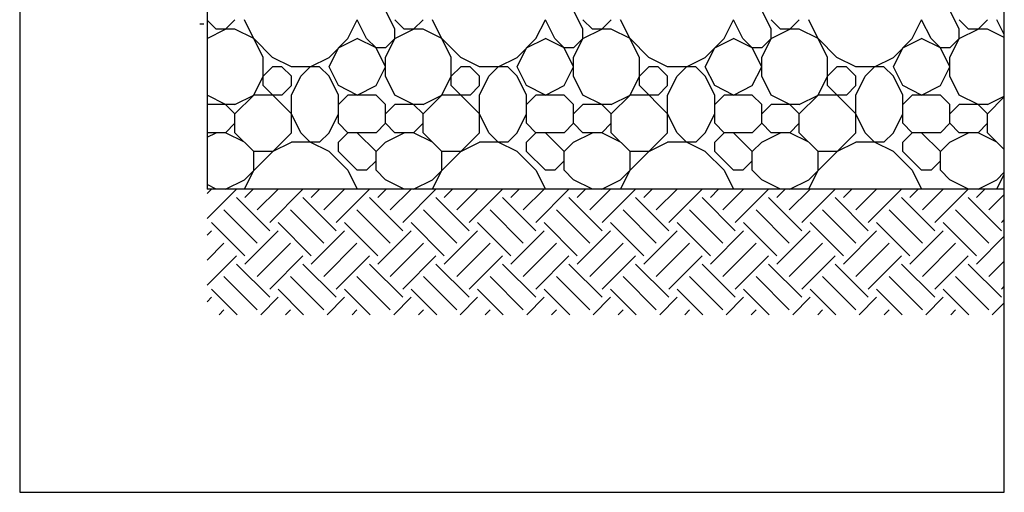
# Model space of a CAD drawing. Extents: x 499156 to 998412, y 3804642 to 7609653.
# Tile 68 of 74: x 500978 to 501057, y 3804684 to 3804722. Entities that reach past the tile are written whole.
import ezdxf

# ---------------------------------------------------------------- set-up
doc = ezdxf.new("R2010")
doc.units = 0
doc.layers.add('14-ab-paving-l', color=135, linetype='CONTINUOUS')
doc.layers.add('ab-hatch', color=8, linetype='CONTINUOUS')
doc.layers.add('18-ab-hide', color=191, linetype='CONTINUOUS', plot=False)

msp = doc.modelspace()

# ---------------------------------------------------------------- linework, layer by layer
at = {"layer": '14-ab-paving-l', "ltscale": 0.1}
for p in [(500993.367, 3804728.431, 0.689), (501056.928, 3804708.431, 0.689)]:
    msp.add_line(p, (500993.367, 3804708.431, 0.689), dxfattribs=at)
at = {"layer": '18-ab-hide', "linetype": 'Continuous'}
msp.add_lwpolyline([(500978.423, 3804684.28), (501056.928, 3804684.28), (501056.928, 3804782.029), (500978.423, 3804782.029)], close=True, dxfattribs=at)
at = {"layer": 'ab-hatch', "linetype": 'Continuous', "ltscale": 0.1}
for p, q in [((501008.335, 3804721.181, 0.689), (501007.585, 3804722.681, 0.689)), ((501023.335, 3804721.181, 0.689), (501022.585, 3804722.681, 0.689)), ((501038.335, 3804721.181, 0.689), (501037.585, 3804722.681, 0.689)), ((501053.335, 3804721.181, 0.689), (501052.585, 3804722.681, 0.689)), ((500994.085, 3804721.181, 0.689), (500993.367, 3804721.899, 0.689)), ((500994.835, 3804721.181, 0.689), (500995.585, 3804721.931, 0.689)), ((500997.835, 3804718.931, 0.689), (500996.335, 3804721.931, 0.689)), ((501004.585, 3804720.431, 0.689), (501005.335, 3804721.931, 0.689)), ((501006.085, 3804720.431, 0.689), (501005.335, 3804721.931, 0.689)), ((501009.085, 3804721.181, 0.689), (501008.335, 3804721.931, 0.689)), ((501009.835, 3804721.181, 0.689), (501010.585, 3804721.931, 0.689)), ((501012.835, 3804718.931, 0.689), (501011.335, 3804721.931, 0.689)), ((501019.585, 3804720.431, 0.689), (501020.335, 3804721.931, 0.689)), ((501021.085, 3804720.431, 0.689), (501020.335, 3804721.931, 0.689)), ((501024.085, 3804721.181, 0.689), (501023.335, 3804721.931, 0.689)), ((501024.835, 3804721.181, 0.689), (501025.585, 3804721.931, 0.689)), ((501027.835, 3804718.931, 0.689), (501026.335, 3804721.931, 0.689)), ((501034.585, 3804720.431, 0.689), (501035.335, 3804721.931, 0.689)), ((501036.085, 3804720.431, 0.689), (501035.335, 3804721.931, 0.689)), ((501039.085, 3804721.181, 0.689), (501038.335, 3804721.931, 0.689)), ((501039.835, 3804721.181, 0.689), (501040.585, 3804721.931, 0.689)), ((501042.835, 3804718.931, 0.689), (501041.335, 3804721.931, 0.689)), ((501049.585, 3804720.431, 0.689), (501050.335, 3804721.931, 0.689)), ((501051.085, 3804720.431, 0.689), (501050.335, 3804721.931, 0.689)), ((501054.085, 3804721.181, 0.689), (501053.335, 3804721.931, 0.689)), ((501054.835, 3804721.181, 0.689), (501055.585, 3804721.931, 0.689)), ((501056.928, 3804720.745, 0.689), (501056.335, 3804721.931, 0.689)), ((500993.112, 3804721.566, 0.689), (500992.787, 3804721.566, 0.689)), ((500993.367, 3804720.446, 0.689), (500994.835, 3804721.181, 0.689)), ((500995.585, 3804721.181, 0.689), (500994.085, 3804721.181, 0.689)), ((500997.085, 3804720.431, 0.689), (500995.585, 3804721.181, 0.689)), ((501008.335, 3804720.431, 0.689), (501008.335, 3804721.181, 0.689)), ((501008.335, 3804720.431, 0.689), (501009.835, 3804721.181, 0.689)), ((501010.585, 3804721.181, 0.689), (501009.085, 3804721.181, 0.689)), ((501012.085, 3804720.431, 0.689), (501010.585, 3804721.181, 0.689)), ((501023.335, 3804720.431, 0.689), (501023.335, 3804721.181, 0.689)), ((501023.335, 3804720.431, 0.689), (501024.835, 3804721.181, 0.689)), ((501025.585, 3804721.181, 0.689), (501024.085, 3804721.181, 0.689)), ((501027.085, 3804720.431, 0.689), (501025.585, 3804721.181, 0.689)), ((501038.335, 3804720.431, 0.689), (501038.335, 3804721.181, 0.689)), ((501038.335, 3804720.431, 0.689), (501039.835, 3804721.181, 0.689)), ((501040.585, 3804721.181, 0.689), (501039.085, 3804721.181, 0.689)), ((501042.085, 3804720.431, 0.689), (501040.585, 3804721.181, 0.689)), ((501053.335, 3804720.431, 0.689), (501053.335, 3804721.181, 0.689)), ((501053.335, 3804720.431, 0.689), (501054.835, 3804721.181, 0.689)), ((501055.585, 3804721.181, 0.689), (501054.085, 3804721.181, 0.689)), ((501056.928, 3804720.509, 0.689), (501055.585, 3804721.181, 0.689)), ((500998.585, 3804718.931, 0.689), (500997.085, 3804720.431, 0.689)), ((501003.085, 3804718.931, 0.689), (501004.585, 3804720.431, 0.689)), ((501003.835, 3804719.681, 0.689), (501005.335, 3804720.431, 0.689)), ((501003.835, 3804719.681, 0.689), (501005.335, 3804720.431, 0.689)), ((501006.835, 3804719.681, 0.689), (501005.335, 3804720.431, 0.689)), ((501006.835, 3804719.681, 0.689), (501006.085, 3804720.431, 0.689)), ((501007.585, 3804719.681, 0.689), (501008.335, 3804720.431, 0.689)), ((501007.585, 3804718.931, 0.689), (501008.335, 3804720.431, 0.689)), ((501013.585, 3804718.931, 0.689), (501012.085, 3804720.431, 0.689)), ((501018.085, 3804718.931, 0.689), (501019.585, 3804720.431, 0.689)), ((501018.835, 3804719.681, 0.689), (501020.335, 3804720.431, 0.689)), ((501018.835, 3804719.681, 0.689), (501020.335, 3804720.431, 0.689)), ((501021.835, 3804719.681, 0.689), (501020.335, 3804720.431, 0.689)), ((501021.835, 3804719.681, 0.689), (501021.085, 3804720.431, 0.689)), ((501022.585, 3804719.681, 0.689), (501023.335, 3804720.431, 0.689)), ((501022.585, 3804718.931, 0.689), (501023.335, 3804720.431, 0.689)), ((501028.585, 3804718.931, 0.689), (501027.085, 3804720.431, 0.689)), ((501033.085, 3804718.931, 0.689), (501034.585, 3804720.431, 0.689)), ((501033.835, 3804719.681, 0.689), (501035.335, 3804720.431, 0.689)), ((501033.835, 3804719.681, 0.689), (501035.335, 3804720.431, 0.689)), ((501036.835, 3804719.681, 0.689), (501035.335, 3804720.431, 0.689)), ((501036.835, 3804719.681, 0.689), (501036.085, 3804720.431, 0.689)), ((501037.585, 3804719.681, 0.689), (501038.335, 3804720.431, 0.689)), ((501037.585, 3804718.931, 0.689), (501038.335, 3804720.431, 0.689)), ((501043.585, 3804718.931, 0.689), (501042.085, 3804720.431, 0.689)), ((501048.085, 3804718.931, 0.689), (501049.585, 3804720.431, 0.689)), ((501048.835, 3804719.681, 0.689), (501050.335, 3804720.431, 0.689)), ((501048.835, 3804719.681, 0.689), (501050.335, 3804720.431, 0.689)), ((501051.835, 3804719.681, 0.689), (501050.335, 3804720.431, 0.689)), ((501051.835, 3804719.681, 0.689), (501051.085, 3804720.431, 0.689)), ((501052.585, 3804719.681, 0.689), (501053.335, 3804720.431, 0.689)), ((501052.585, 3804718.931, 0.689), (501053.335, 3804720.431, 0.689)), ((501003.085, 3804718.181, 0.689), (501003.835, 3804719.681, 0.689)), ((501007.585, 3804719.681, 0.689), (501006.835, 3804719.681, 0.689)), ((501007.585, 3804718.181, 0.689), (501006.835, 3804719.681, 0.689)), ((501018.085, 3804718.181, 0.689), (501018.835, 3804719.681, 0.689)), ((501022.585, 3804719.681, 0.689), (501021.835, 3804719.681, 0.689)), ((501022.585, 3804718.181, 0.689), (501021.835, 3804719.681, 0.689)), ((501033.085, 3804718.181, 0.689), (501033.835, 3804719.681, 0.689)), ((501037.585, 3804719.681, 0.689), (501036.835, 3804719.681, 0.689)), ((501037.585, 3804718.181, 0.689), (501036.835, 3804719.681, 0.689)), ((501048.085, 3804718.181, 0.689), (501048.835, 3804719.681, 0.689)), ((501052.585, 3804719.681, 0.689), (501051.835, 3804719.681, 0.689)), ((501052.585, 3804718.181, 0.689), (501051.835, 3804719.681, 0.689)), ((500997.835, 3804716.681, 0.689), (500997.835, 3804718.931, 0.689)), ((501000.085, 3804718.181, 0.689), (500998.585, 3804718.931, 0.689)), ((501001.585, 3804718.181, 0.689), (501003.085, 3804718.931, 0.689)), ((501007.585, 3804717.431, 0.689), (501007.585, 3804718.931, 0.689)), ((501012.835, 3804716.681, 0.689), (501012.835, 3804718.931, 0.689)), ((501015.085, 3804718.181, 0.689), (501013.585, 3804718.931, 0.689)), ((501016.585, 3804718.181, 0.689), (501018.085, 3804718.931, 0.689)), ((501022.585, 3804717.431, 0.689), (501022.585, 3804718.931, 0.689)), ((501027.835, 3804716.681, 0.689), (501027.835, 3804718.931, 0.689)), ((501030.085, 3804718.181, 0.689), (501028.585, 3804718.931, 0.689)), ((501031.585, 3804718.181, 0.689), (501033.085, 3804718.931, 0.689)), ((501037.585, 3804717.431, 0.689), (501037.585, 3804718.931, 0.689)), ((501042.835, 3804716.681, 0.689), (501042.835, 3804718.931, 0.689)), ((501045.085, 3804718.181, 0.689), (501043.585, 3804718.931, 0.689)), ((501046.585, 3804718.181, 0.689), (501048.085, 3804718.931, 0.689)), ((501052.585, 3804717.431, 0.689), (501052.585, 3804718.931, 0.689)), ((500997.835, 3804717.431, 0.689), (500998.585, 3804718.181, 0.689)), ((500999.335, 3804718.181, 0.689), (500998.585, 3804718.181, 0.689)), ((501000.085, 3804717.431, 0.689), (500999.335, 3804718.181, 0.689)), ((501002.335, 3804718.181, 0.689), (501000.085, 3804718.181, 0.689)), ((501000.835, 3804717.431, 0.689), (501001.585, 3804718.181, 0.689)), ((501003.085, 3804717.431, 0.689), (501002.335, 3804718.181, 0.689)), ((501003.835, 3804716.681, 0.689), (501003.085, 3804718.181, 0.689)), ((501006.835, 3804716.681, 0.689), (501007.585, 3804718.181, 0.689)), ((501012.835, 3804717.431, 0.689), (501013.585, 3804718.181, 0.689)), ((501014.335, 3804718.181, 0.689), (501013.585, 3804718.181, 0.689)), ((501015.085, 3804717.431, 0.689), (501014.335, 3804718.181, 0.689)), ((501017.335, 3804718.181, 0.689), (501015.085, 3804718.181, 0.689)), ((501015.835, 3804717.431, 0.689), (501016.585, 3804718.181, 0.689)), ((501018.085, 3804717.431, 0.689), (501017.335, 3804718.181, 0.689)), ((501018.835, 3804716.681, 0.689), (501018.085, 3804718.181, 0.689)), ((501021.835, 3804716.681, 0.689), (501022.585, 3804718.181, 0.689)), ((501027.835, 3804717.431, 0.689), (501028.585, 3804718.181, 0.689)), ((501029.335, 3804718.181, 0.689), (501028.585, 3804718.181, 0.689)), ((501030.085, 3804717.431, 0.689), (501029.335, 3804718.181, 0.689)), ((501032.335, 3804718.181, 0.689), (501030.085, 3804718.181, 0.689)), ((501030.835, 3804717.431, 0.689), (501031.585, 3804718.181, 0.689)), ((501033.085, 3804717.431, 0.689), (501032.335, 3804718.181, 0.689)), ((501033.835, 3804716.681, 0.689), (501033.085, 3804718.181, 0.689)), ((501036.835, 3804716.681, 0.689), (501037.585, 3804718.181, 0.689)), ((501042.835, 3804717.431, 0.689), (501043.585, 3804718.181, 0.689)), ((501044.335, 3804718.181, 0.689), (501043.585, 3804718.181, 0.689)), ((501045.085, 3804717.431, 0.689), (501044.335, 3804718.181, 0.689)), ((501047.335, 3804718.181, 0.689), (501045.085, 3804718.181, 0.689)), ((501045.835, 3804717.431, 0.689), (501046.585, 3804718.181, 0.689)), ((501048.085, 3804717.431, 0.689), (501047.335, 3804718.181, 0.689)), ((501048.835, 3804716.681, 0.689), (501048.085, 3804718.181, 0.689)), ((501051.835, 3804716.681, 0.689), (501052.585, 3804718.181, 0.689)), ((500997.085, 3804715.931, 0.689), (500997.835, 3804717.431, 0.689)), ((501000.085, 3804716.681, 0.689), (501000.085, 3804717.431, 0.689)), ((501000.085, 3804715.931, 0.689), (501000.835, 3804717.431, 0.689)), ((501003.835, 3804715.931, 0.689), (501003.085, 3804717.431, 0.689)), ((501008.335, 3804715.931, 0.689), (501007.585, 3804717.431, 0.689)), ((501012.085, 3804715.931, 0.689), (501012.835, 3804717.431, 0.689)), ((501015.085, 3804716.681, 0.689), (501015.085, 3804717.431, 0.689)), ((501015.085, 3804715.931, 0.689), (501015.835, 3804717.431, 0.689)), ((501018.835, 3804715.931, 0.689), (501018.085, 3804717.431, 0.689)), ((501023.335, 3804715.931, 0.689), (501022.585, 3804717.431, 0.689)), ((501027.085, 3804715.931, 0.689), (501027.835, 3804717.431, 0.689)), ((501030.085, 3804716.681, 0.689), (501030.085, 3804717.431, 0.689)), ((501030.085, 3804715.931, 0.689), (501030.835, 3804717.431, 0.689)), ((501033.835, 3804715.931, 0.689), (501033.085, 3804717.431, 0.689)), ((501038.335, 3804715.931, 0.689), (501037.585, 3804717.431, 0.689)), ((501042.085, 3804715.931, 0.689), (501042.835, 3804717.431, 0.689)), ((501045.085, 3804716.681, 0.689), (501045.085, 3804717.431, 0.689)), ((501045.085, 3804715.931, 0.689), (501045.835, 3804717.431, 0.689)), ((501048.835, 3804715.931, 0.689), (501048.085, 3804717.431, 0.689)), ((501053.335, 3804715.931, 0.689), (501052.585, 3804717.431, 0.689)), ((501000.085, 3804714.431, 0.689), (500997.835, 3804716.681, 0.689)), ((500999.335, 3804715.931, 0.689), (501000.085, 3804716.681, 0.689)), ((501005.335, 3804715.931, 0.689), (501003.835, 3804716.681, 0.689)), ((501005.335, 3804715.931, 0.689), (501006.835, 3804716.681, 0.689)), ((501015.085, 3804714.431, 0.689), (501012.835, 3804716.681, 0.689)), ((501014.335, 3804715.931, 0.689), (501015.085, 3804716.681, 0.689)), ((501020.335, 3804715.931, 0.689), (501018.835, 3804716.681, 0.689)), ((501020.335, 3804715.931, 0.689), (501021.835, 3804716.681, 0.689)), ((501030.085, 3804714.431, 0.689), (501027.835, 3804716.681, 0.689)), ((501029.335, 3804715.931, 0.689), (501030.085, 3804716.681, 0.689)), ((501035.335, 3804715.931, 0.689), (501033.835, 3804716.681, 0.689)), ((501035.335, 3804715.931, 0.689), (501036.835, 3804716.681, 0.689)), ((501045.085, 3804714.431, 0.689), (501042.835, 3804716.681, 0.689)), ((501044.335, 3804715.931, 0.689), (501045.085, 3804716.681, 0.689)), ((501050.335, 3804715.931, 0.689), (501048.835, 3804716.681, 0.689)), ((501050.335, 3804715.931, 0.689), (501051.835, 3804716.681, 0.689)), ((500994.835, 3804715.181, 0.689), (500993.367, 3804715.915, 0.689)), ((500995.585, 3804714.431, 0.689), (500997.085, 3804715.931, 0.689)), ((500995.585, 3804715.181, 0.689), (500997.085, 3804715.931, 0.689)), ((500999.335, 3804715.931, 0.689), (500997.085, 3804715.931, 0.689)), ((501000.085, 3804712.931, 0.689), (501000.085, 3804715.931, 0.689)), ((501003.835, 3804713.681, 0.689), (501003.835, 3804715.931, 0.689)), ((501003.835, 3804715.181, 0.689), (501004.585, 3804715.931, 0.689)), ((501006.835, 3804715.931, 0.689), (501004.585, 3804715.931, 0.689)), ((501007.585, 3804715.181, 0.689), (501006.835, 3804715.931, 0.689)), ((501009.835, 3804715.181, 0.689), (501008.335, 3804715.931, 0.689)), ((501010.585, 3804714.431, 0.689), (501012.085, 3804715.931, 0.689)), ((501010.585, 3804715.181, 0.689), (501012.085, 3804715.931, 0.689)), ((501014.335, 3804715.931, 0.689), (501012.085, 3804715.931, 0.689)), ((501015.085, 3804712.931, 0.689), (501015.085, 3804715.931, 0.689)), ((501018.835, 3804713.681, 0.689), (501018.835, 3804715.931, 0.689)), ((501018.835, 3804715.181, 0.689), (501019.585, 3804715.931, 0.689)), ((501021.835, 3804715.931, 0.689), (501019.585, 3804715.931, 0.689)), ((501022.585, 3804715.181, 0.689), (501021.835, 3804715.931, 0.689)), ((501024.835, 3804715.181, 0.689), (501023.335, 3804715.931, 0.689)), ((501025.585, 3804714.431, 0.689), (501027.085, 3804715.931, 0.689)), ((501025.585, 3804715.181, 0.689), (501027.085, 3804715.931, 0.689)), ((501029.335, 3804715.931, 0.689), (501027.085, 3804715.931, 0.689)), ((501030.085, 3804712.931, 0.689), (501030.085, 3804715.931, 0.689)), ((501033.835, 3804713.681, 0.689), (501033.835, 3804715.931, 0.689)), ((501033.835, 3804715.181, 0.689), (501034.585, 3804715.931, 0.689)), ((501036.835, 3804715.931, 0.689), (501034.585, 3804715.931, 0.689)), ((501037.585, 3804715.181, 0.689), (501036.835, 3804715.931, 0.689)), ((501039.835, 3804715.181, 0.689), (501038.335, 3804715.931, 0.689)), ((501040.585, 3804714.431, 0.689), (501042.085, 3804715.931, 0.689)), ((501040.585, 3804715.181, 0.689), (501042.085, 3804715.931, 0.689)), ((501044.335, 3804715.931, 0.689), (501042.085, 3804715.931, 0.689)), ((501045.085, 3804712.931, 0.689), (501045.085, 3804715.931, 0.689)), ((501048.835, 3804713.681, 0.689), (501048.835, 3804715.931, 0.689)), ((501048.835, 3804715.181, 0.689), (501049.585, 3804715.931, 0.689)), ((501051.835, 3804715.931, 0.689), (501049.585, 3804715.931, 0.689)), ((501052.585, 3804715.181, 0.689), (501051.835, 3804715.931, 0.689)), ((501054.835, 3804715.181, 0.689), (501053.335, 3804715.931, 0.689)), ((501055.585, 3804715.181, 0.689), (501056.928, 3804715.852, 0.689)), ((501055.585, 3804714.431, 0.689), (501056.928, 3804715.774, 0.689)), ((500995.585, 3804715.181, 0.689), (500993.367, 3804715.181, 0.689)), ((500995.585, 3804714.431, 0.689), (500994.835, 3804715.181, 0.689)), ((501007.585, 3804713.681, 0.689), (501007.585, 3804715.181, 0.689)), ((501007.585, 3804714.431, 0.689), (501008.335, 3804715.181, 0.689)), ((501010.585, 3804715.181, 0.689), (501008.335, 3804715.181, 0.689)), ((501010.585, 3804714.431, 0.689), (501009.835, 3804715.181, 0.689)), ((501022.585, 3804713.681, 0.689), (501022.585, 3804715.181, 0.689)), ((501022.585, 3804714.431, 0.689), (501023.335, 3804715.181, 0.689)), ((501025.585, 3804715.181, 0.689), (501023.335, 3804715.181, 0.689)), ((501025.585, 3804714.431, 0.689), (501024.835, 3804715.181, 0.689)), ((501037.585, 3804713.681, 0.689), (501037.585, 3804715.181, 0.689)), ((501037.585, 3804714.431, 0.689), (501038.335, 3804715.181, 0.689)), ((501040.585, 3804715.181, 0.689), (501038.335, 3804715.181, 0.689)), ((501040.585, 3804714.431, 0.689), (501039.835, 3804715.181, 0.689)), ((501052.585, 3804713.681, 0.689), (501052.585, 3804715.181, 0.689)), ((501052.585, 3804714.431, 0.689), (501053.335, 3804715.181, 0.689)), ((501055.585, 3804715.181, 0.689), (501053.335, 3804715.181, 0.689)), ((501055.585, 3804714.431, 0.689), (501054.835, 3804715.181, 0.689)), ((500995.585, 3804712.931, 0.689), (500995.585, 3804714.431, 0.689)), ((501000.835, 3804712.931, 0.689), (501000.085, 3804714.431, 0.689)), ((501003.085, 3804712.931, 0.689), (501003.835, 3804714.431, 0.689)), ((501010.585, 3804712.931, 0.689), (501010.585, 3804714.431, 0.689)), ((501015.835, 3804712.931, 0.689), (501015.085, 3804714.431, 0.689)), ((501018.085, 3804712.931, 0.689), (501018.835, 3804714.431, 0.689)), ((501025.585, 3804712.931, 0.689), (501025.585, 3804714.431, 0.689)), ((501030.835, 3804712.931, 0.689), (501030.085, 3804714.431, 0.689)), ((501033.085, 3804712.931, 0.689), (501033.835, 3804714.431, 0.689)), ((501040.585, 3804712.931, 0.689), (501040.585, 3804714.431, 0.689)), ((501045.835, 3804712.931, 0.689), (501045.085, 3804714.431, 0.689)), ((501048.085, 3804712.931, 0.689), (501048.835, 3804714.431, 0.689)), ((501055.585, 3804712.931, 0.689), (501055.585, 3804714.431, 0.689)), ((500994.835, 3804712.931, 0.689), (500995.585, 3804713.681, 0.689)), ((501004.585, 3804712.931, 0.689), (501003.835, 3804713.681, 0.689)), ((501006.835, 3804712.931, 0.689), (501007.585, 3804713.681, 0.689)), ((501008.335, 3804712.931, 0.689), (501007.585, 3804713.681, 0.689)), ((501009.835, 3804712.931, 0.689), (501010.585, 3804713.681, 0.689)), ((501019.585, 3804712.931, 0.689), (501018.835, 3804713.681, 0.689)), ((501021.835, 3804712.931, 0.689), (501022.585, 3804713.681, 0.689)), ((501023.335, 3804712.931, 0.689), (501022.585, 3804713.681, 0.689)), ((501024.835, 3804712.931, 0.689), (501025.585, 3804713.681, 0.689)), ((501034.585, 3804712.931, 0.689), (501033.835, 3804713.681, 0.689)), ((501036.835, 3804712.931, 0.689), (501037.585, 3804713.681, 0.689)), ((501038.335, 3804712.931, 0.689), (501037.585, 3804713.681, 0.689)), ((501039.835, 3804712.931, 0.689), (501040.585, 3804713.681, 0.689)), ((501049.585, 3804712.931, 0.689), (501048.835, 3804713.681, 0.689)), ((501051.835, 3804712.931, 0.689), (501052.585, 3804713.681, 0.689)), ((501053.335, 3804712.931, 0.689), (501052.585, 3804713.681, 0.689)), ((501054.835, 3804712.931, 0.689), (501055.585, 3804713.681, 0.689)), ((500994.835, 3804712.931, 0.689), (500993.367, 3804712.931, 0.689)), ((500993.367, 3804712.571, 0.689), (500994.085, 3804712.931, 0.689)), ((500996.335, 3804712.181, 0.689), (500994.835, 3804712.931, 0.689)), ((500997.085, 3804711.431, 0.689), (500995.585, 3804712.931, 0.689)), ((500996.335, 3804709.181, 0.689), (501000.085, 3804712.931, 0.689)), ((501001.585, 3804712.181, 0.689), (501000.835, 3804712.931, 0.689)), ((501002.335, 3804712.181, 0.689), (501003.085, 3804712.931, 0.689)), ((501003.835, 3804712.181, 0.689), (501004.585, 3804712.931, 0.689)), ((501006.835, 3804712.931, 0.689), (501004.585, 3804712.931, 0.689)), ((501006.835, 3804711.431, 0.689), (501005.335, 3804712.931, 0.689)), ((501007.585, 3804712.181, 0.689), (501009.085, 3804712.931, 0.689)), ((501009.835, 3804712.931, 0.689), (501008.335, 3804712.931, 0.689)), ((501011.335, 3804712.181, 0.689), (501009.835, 3804712.931, 0.689)), ((501012.085, 3804711.431, 0.689), (501010.585, 3804712.931, 0.689)), ((501011.335, 3804709.181, 0.689), (501015.085, 3804712.931, 0.689)), ((501016.585, 3804712.181, 0.689), (501015.835, 3804712.931, 0.689)), ((501017.335, 3804712.181, 0.689), (501018.085, 3804712.931, 0.689)), ((501018.835, 3804712.181, 0.689), (501019.585, 3804712.931, 0.689)), ((501021.835, 3804712.931, 0.689), (501019.585, 3804712.931, 0.689)), ((501021.835, 3804711.431, 0.689), (501020.335, 3804712.931, 0.689)), ((501022.585, 3804712.181, 0.689), (501024.085, 3804712.931, 0.689)), ((501024.835, 3804712.931, 0.689), (501023.335, 3804712.931, 0.689)), ((501026.335, 3804712.181, 0.689), (501024.835, 3804712.931, 0.689)), ((501027.085, 3804711.431, 0.689), (501025.585, 3804712.931, 0.689)), ((501026.335, 3804709.181, 0.689), (501030.085, 3804712.931, 0.689)), ((501031.585, 3804712.181, 0.689), (501030.835, 3804712.931, 0.689)), ((501032.335, 3804712.181, 0.689), (501033.085, 3804712.931, 0.689)), ((501033.835, 3804712.181, 0.689), (501034.585, 3804712.931, 0.689)), ((501036.835, 3804712.931, 0.689), (501034.585, 3804712.931, 0.689)), ((501036.835, 3804711.431, 0.689), (501035.335, 3804712.931, 0.689)), ((501037.585, 3804712.181, 0.689), (501039.085, 3804712.931, 0.689)), ((501039.835, 3804712.931, 0.689), (501038.335, 3804712.931, 0.689)), ((501041.335, 3804712.181, 0.689), (501039.835, 3804712.931, 0.689)), ((501042.085, 3804711.431, 0.689), (501040.585, 3804712.931, 0.689)), ((501041.335, 3804709.181, 0.689), (501045.085, 3804712.931, 0.689)), ((501046.585, 3804712.181, 0.689), (501045.835, 3804712.931, 0.689)), ((501047.335, 3804712.181, 0.689), (501048.085, 3804712.931, 0.689)), ((501048.835, 3804712.181, 0.689), (501049.585, 3804712.931, 0.689)), ((501051.835, 3804712.931, 0.689), (501049.585, 3804712.931, 0.689)), ((501051.835, 3804711.431, 0.689), (501050.335, 3804712.931, 0.689)), ((501052.585, 3804712.181, 0.689), (501054.085, 3804712.931, 0.689)), ((501054.835, 3804712.931, 0.689), (501053.335, 3804712.931, 0.689)), ((501056.335, 3804712.181, 0.689), (501054.835, 3804712.931, 0.689)), ((501056.928, 3804711.588, 0.689), (501055.585, 3804712.931, 0.689)), ((500998.585, 3804711.431, 0.689), (501000.085, 3804712.181, 0.689)), ((501002.335, 3804712.181, 0.689), (501000.085, 3804712.181, 0.689)), ((501003.085, 3804711.431, 0.689), (501001.585, 3804712.181, 0.689)), ((501003.835, 3804711.431, 0.689), (501003.835, 3804712.181, 0.689)), ((501006.835, 3804711.431, 0.689), (501007.585, 3804712.181, 0.689)), ((501013.585, 3804711.431, 0.689), (501015.085, 3804712.181, 0.689)), ((501017.335, 3804712.181, 0.689), (501015.085, 3804712.181, 0.689)), ((501018.085, 3804711.431, 0.689), (501016.585, 3804712.181, 0.689)), ((501018.835, 3804711.431, 0.689), (501018.835, 3804712.181, 0.689)), ((501021.835, 3804711.431, 0.689), (501022.585, 3804712.181, 0.689)), ((501028.585, 3804711.431, 0.689), (501030.085, 3804712.181, 0.689)), ((501032.335, 3804712.181, 0.689), (501030.085, 3804712.181, 0.689)), ((501033.085, 3804711.431, 0.689), (501031.585, 3804712.181, 0.689)), ((501033.835, 3804711.431, 0.689), (501033.835, 3804712.181, 0.689)), ((501036.835, 3804711.431, 0.689), (501037.585, 3804712.181, 0.689)), ((501043.585, 3804711.431, 0.689), (501045.085, 3804712.181, 0.689)), ((501047.335, 3804712.181, 0.689), (501045.085, 3804712.181, 0.689)), ((501048.085, 3804711.431, 0.689), (501046.585, 3804712.181, 0.689)), ((501048.835, 3804711.431, 0.689), (501048.835, 3804712.181, 0.689)), ((501051.835, 3804711.431, 0.689), (501052.585, 3804712.181, 0.689)), ((500998.585, 3804711.431, 0.689), (500997.085, 3804711.431, 0.689)), ((500997.085, 3804709.931, 0.689), (500997.085, 3804711.431, 0.689)), ((501004.585, 3804709.931, 0.689), (501003.085, 3804711.431, 0.689)), ((501005.335, 3804709.931, 0.689), (501003.835, 3804711.431, 0.689)), ((501006.835, 3804709.931, 0.689), (501006.835, 3804711.431, 0.689)), ((501013.585, 3804711.431, 0.689), (501012.085, 3804711.431, 0.689)), ((501012.085, 3804709.931, 0.689), (501012.085, 3804711.431, 0.689)), ((501019.585, 3804709.931, 0.689), (501018.085, 3804711.431, 0.689)), ((501020.335, 3804709.931, 0.689), (501018.835, 3804711.431, 0.689)), ((501021.835, 3804709.931, 0.689), (501021.835, 3804711.431, 0.689)), ((501028.585, 3804711.431, 0.689), (501027.085, 3804711.431, 0.689)), ((501027.085, 3804709.931, 0.689), (501027.085, 3804711.431, 0.689)), ((501034.585, 3804709.931, 0.689), (501033.085, 3804711.431, 0.689)), ((501035.335, 3804709.931, 0.689), (501033.835, 3804711.431, 0.689)), ((501036.835, 3804709.931, 0.689), (501036.835, 3804711.431, 0.689)), ((501043.585, 3804711.431, 0.689), (501042.085, 3804711.431, 0.689)), ((501042.085, 3804709.931, 0.689), (501042.085, 3804711.431, 0.689)), ((501049.585, 3804709.931, 0.689), (501048.085, 3804711.431, 0.689)), ((501050.335, 3804709.931, 0.689), (501048.835, 3804711.431, 0.689)), ((501051.835, 3804709.931, 0.689), (501051.835, 3804711.431, 0.689)), ((500996.335, 3804708.431, 0.689), (500997.085, 3804709.931, 0.689)), ((501004.585, 3804709.931, 0.689), (501005.335, 3804708.431, 0.689)), ((501006.085, 3804709.931, 0.689), (501005.335, 3804709.931, 0.689)), ((501006.085, 3804709.931, 0.689), (501006.835, 3804710.681, 0.689)), ((501007.585, 3804709.181, 0.689), (501006.835, 3804709.931, 0.689)), ((501011.335, 3804708.431, 0.689), (501012.085, 3804709.931, 0.689)), ((501019.585, 3804709.931, 0.689), (501020.335, 3804708.431, 0.689)), ((501021.085, 3804709.931, 0.689), (501020.335, 3804709.931, 0.689)), ((501021.085, 3804709.931, 0.689), (501021.835, 3804710.681, 0.689)), ((501022.585, 3804709.181, 0.689), (501021.835, 3804709.931, 0.689)), ((501026.335, 3804708.431, 0.689), (501027.085, 3804709.931, 0.689)), ((501034.585, 3804709.931, 0.689), (501035.335, 3804708.431, 0.689)), ((501036.085, 3804709.931, 0.689), (501035.335, 3804709.931, 0.689)), ((501036.085, 3804709.931, 0.689), (501036.835, 3804710.681, 0.689)), ((501037.585, 3804709.181, 0.689), (501036.835, 3804709.931, 0.689)), ((501041.335, 3804708.431, 0.689), (501042.085, 3804709.931, 0.689)), ((501049.585, 3804709.931, 0.689), (501050.335, 3804708.431, 0.689)), ((501051.085, 3804709.931, 0.689), (501050.335, 3804709.931, 0.689)), ((501051.085, 3804709.931, 0.689), (501051.835, 3804710.681, 0.689)), ((501052.585, 3804709.181, 0.689), (501051.835, 3804709.931, 0.689)), ((500994.835, 3804708.431, 0.689), (500996.335, 3804709.181, 0.689)), ((501009.085, 3804708.431, 0.689), (501007.585, 3804709.181, 0.689)), ((501009.835, 3804708.431, 0.689), (501011.335, 3804709.181, 0.689)), ((501024.085, 3804708.431, 0.689), (501022.585, 3804709.181, 0.689)), ((501024.835, 3804708.431, 0.689), (501026.335, 3804709.181, 0.689)), ((501039.085, 3804708.431, 0.689), (501037.585, 3804709.181, 0.689)), ((501039.835, 3804708.431, 0.689), (501041.335, 3804709.181, 0.689)), ((501054.085, 3804708.431, 0.689), (501052.585, 3804709.181, 0.689)), ((501054.835, 3804708.431, 0.689), (501056.335, 3804709.181, 0.689)), ((501056.335, 3804709.181, 0.689), (501056.928, 3804709.774, 0.689)), ((501056.335, 3804708.431, 0.689), (501056.928, 3804709.617, 0.689)), ((500994.085, 3804708.431, 0.689), (500993.367, 3804708.79, 0.689)), ((500993.367, 3804706.094, 0.689), (500995.704, 3804708.431, 0.689)), ((500993.367, 3804708.082, 0.689), (500993.715, 3804708.431, 0.689)), ((500994.085, 3804708.431, 0.689), (500994.085, 3804708.431, 0.689)), ((500996.367, 3804707.768, 0.689), (500997.03, 3804708.431, 0.689)), ((500997.361, 3804706.773, 0.689), (500999.018, 3804708.431, 0.689)), ((500998.355, 3804705.779, 0.689), (501001.007, 3804708.431, 0.689)), ((501001.67, 3804707.768, 0.689), (501002.333, 3804708.431, 0.689)), ((501002.664, 3804706.773, 0.689), (501004.322, 3804708.431, 0.689)), ((501003.659, 3804705.779, 0.689), (501006.31, 3804708.431, 0.689)), ((501006.085, 3804708.431, 0.689), (501006.085, 3804708.431, 0.689)), ((501006.973, 3804707.768, 0.689), (501007.636, 3804708.431, 0.689)), ((501007.968, 3804706.773, 0.689), (501009.625, 3804708.431, 0.689)), ((501008.962, 3804705.779, 0.689), (501011.614, 3804708.431, 0.689)), ((501009.085, 3804708.431, 0.689), (501009.085, 3804708.431, 0.689)), ((501012.277, 3804707.768, 0.689), (501012.94, 3804708.431, 0.689)), ((501013.271, 3804706.773, 0.689), (501014.928, 3804708.431, 0.689)), ((501014.265, 3804705.779, 0.689), (501016.917, 3804708.431, 0.689)), ((501017.58, 3804707.768, 0.689), (501018.243, 3804708.431, 0.689)), ((501018.574, 3804706.773, 0.689), (501020.232, 3804708.431, 0.689)), ((501019.569, 3804705.779, 0.689), (501022.22, 3804708.431, 0.689)), ((501021.085, 3804708.431, 0.689), (501021.085, 3804708.431, 0.689)), ((501022.883, 3804707.768, 0.689), (501023.546, 3804708.431, 0.689)), ((501023.878, 3804706.773, 0.689), (501025.535, 3804708.431, 0.689)), ((501024.085, 3804708.431, 0.689), (501024.085, 3804708.431, 0.689)), ((501024.872, 3804705.779, 0.689), (501027.524, 3804708.431, 0.689)), ((501028.187, 3804707.768, 0.689), (501028.849, 3804708.431, 0.689)), ((501029.181, 3804706.773, 0.689), (501030.838, 3804708.431, 0.689)), ((501030.175, 3804705.779, 0.689), (501032.827, 3804708.431, 0.689)), ((501033.49, 3804707.768, 0.689), (501034.153, 3804708.431, 0.689)), ((501034.484, 3804706.773, 0.689), (501036.141, 3804708.431, 0.689)), ((501035.479, 3804705.779, 0.689), (501038.13, 3804708.431, 0.689)), ((501036.085, 3804708.431, 0.689), (501036.085, 3804708.431, 0.689)), ((501038.793, 3804707.768, 0.689), (501039.456, 3804708.431, 0.689)), ((501039.085, 3804708.431, 0.689), (501039.085, 3804708.431, 0.689)), ((501039.787, 3804706.773, 0.689), (501041.445, 3804708.431, 0.689)), ((501040.782, 3804705.779, 0.689), (501043.434, 3804708.431, 0.689)), ((501044.096, 3804707.768, 0.689), (501044.759, 3804708.431, 0.689)), ((501045.091, 3804706.773, 0.689), (501046.748, 3804708.431, 0.689)), ((501046.085, 3804705.779, 0.689), (501048.737, 3804708.431, 0.689)), ((501049.4, 3804707.768, 0.689), (501050.063, 3804708.431, 0.689)), ((501050.394, 3804706.773, 0.689), (501052.051, 3804708.431, 0.689)), ((501051.085, 3804708.431, 0.689), (501051.085, 3804708.431, 0.689)), ((501051.388, 3804705.779, 0.689), (501054.04, 3804708.431, 0.689)), ((501054.085, 3804708.431, 0.689), (501054.085, 3804708.431, 0.689)), ((501054.703, 3804707.768, 0.689), (501055.366, 3804708.431, 0.689)), ((500998.355, 3804705.116, 0.689), (500995.704, 3804707.768, 0.689)), ((501003.659, 3804705.116, 0.689), (501001.007, 3804707.768, 0.689)), ((501008.962, 3804705.116, 0.689), (501006.31, 3804707.768, 0.689)), ((501014.265, 3804705.116, 0.689), (501011.614, 3804707.768, 0.689)), ((501019.569, 3804705.116, 0.689), (501016.917, 3804707.768, 0.689)), ((501024.872, 3804705.116, 0.689), (501022.22, 3804707.768, 0.689)), ((501030.175, 3804705.116, 0.689), (501027.524, 3804707.768, 0.689)), ((501035.479, 3804705.116, 0.689), (501032.827, 3804707.768, 0.689)), ((501040.782, 3804705.116, 0.689), (501038.13, 3804707.768, 0.689)), ((501046.085, 3804705.116, 0.689), (501043.434, 3804707.768, 0.689)), ((501051.388, 3804705.116, 0.689), (501048.737, 3804707.768, 0.689)), ((501056.692, 3804705.116, 0.689), (501054.04, 3804707.768, 0.689)), ((501055.697, 3804706.773, 0.689), (501056.928, 3804708.004, 0.689)), ((500997.361, 3804704.122, 0.689), (500994.709, 3804706.773, 0.689)), ((501002.664, 3804704.122, 0.689), (501000.013, 3804706.773, 0.689)), ((501007.968, 3804704.122, 0.689), (501005.316, 3804706.773, 0.689)), ((501013.271, 3804704.122, 0.689), (501010.619, 3804706.773, 0.689)), ((501018.574, 3804704.122, 0.689), (501015.923, 3804706.773, 0.689)), ((501023.878, 3804704.122, 0.689), (501021.226, 3804706.773, 0.689)), ((501029.181, 3804704.122, 0.689), (501026.529, 3804706.773, 0.689)), ((501034.484, 3804704.122, 0.689), (501031.833, 3804706.773, 0.689)), ((501039.787, 3804704.122, 0.689), (501037.136, 3804706.773, 0.689)), ((501045.091, 3804704.122, 0.689), (501042.439, 3804706.773, 0.689)), ((501050.394, 3804704.122, 0.689), (501047.742, 3804706.773, 0.689)), ((501055.697, 3804704.122, 0.689), (501053.046, 3804706.773, 0.689)), ((501056.692, 3804705.779, 0.689), (501056.928, 3804706.015, 0.689)), ((500996.367, 3804703.127, 0.689), (500993.715, 3804705.779, 0.689)), ((501001.67, 3804703.127, 0.689), (500999.018, 3804705.779, 0.689)), ((501006.973, 3804703.127, 0.689), (501004.322, 3804705.779, 0.689)), ((501012.277, 3804703.127, 0.689), (501009.625, 3804705.779, 0.689)), ((501017.58, 3804703.127, 0.689), (501014.928, 3804705.779, 0.689)), ((501022.883, 3804703.127, 0.689), (501020.232, 3804705.779, 0.689)), ((501028.187, 3804703.127, 0.689), (501025.535, 3804705.779, 0.689)), ((501033.49, 3804703.127, 0.689), (501030.838, 3804705.779, 0.689)), ((501038.793, 3804703.127, 0.689), (501036.141, 3804705.779, 0.689)), ((501044.096, 3804703.127, 0.689), (501041.445, 3804705.779, 0.689)), ((501049.4, 3804703.127, 0.689), (501046.748, 3804705.779, 0.689)), ((501054.703, 3804703.127, 0.689), (501052.051, 3804705.779, 0.689)), ((500993.367, 3804704.768, 0.689), (500993.715, 3804705.116, 0.689)), ((500996.367, 3804702.464, 0.689), (500999.018, 3804705.116, 0.689)), ((501001.67, 3804702.464, 0.689), (501004.322, 3804705.116, 0.689)), ((501006.973, 3804702.464, 0.689), (501009.625, 3804705.116, 0.689)), ((501012.277, 3804702.464, 0.689), (501014.928, 3804705.116, 0.689)), ((501017.58, 3804702.464, 0.689), (501020.232, 3804705.116, 0.689)), ((501022.883, 3804702.464, 0.689), (501025.535, 3804705.116, 0.689)), ((501028.187, 3804702.464, 0.689), (501030.838, 3804705.116, 0.689)), ((501033.49, 3804702.464, 0.689), (501036.141, 3804705.116, 0.689)), ((501038.793, 3804702.464, 0.689), (501041.445, 3804705.116, 0.689)), ((501044.096, 3804702.464, 0.689), (501046.748, 3804705.116, 0.689)), ((501049.4, 3804702.464, 0.689), (501052.051, 3804705.116, 0.689)), ((501054.703, 3804702.464, 0.689), (501056.928, 3804704.69, 0.689)), ((500993.367, 3804702.779, 0.689), (500994.709, 3804704.122, 0.689)), ((500997.361, 3804701.47, 0.689), (501000.013, 3804704.122, 0.689)), ((501002.664, 3804701.47, 0.689), (501005.316, 3804704.122, 0.689)), ((501007.968, 3804701.47, 0.689), (501010.619, 3804704.122, 0.689)), ((501013.271, 3804701.47, 0.689), (501015.923, 3804704.122, 0.689)), ((501018.574, 3804701.47, 0.689), (501021.226, 3804704.122, 0.689)), ((501023.878, 3804701.47, 0.689), (501026.529, 3804704.122, 0.689)), ((501029.181, 3804701.47, 0.689), (501031.833, 3804704.122, 0.689)), ((501034.484, 3804701.47, 0.689), (501037.136, 3804704.122, 0.689)), ((501039.787, 3804701.47, 0.689), (501042.439, 3804704.122, 0.689)), ((501045.091, 3804701.47, 0.689), (501047.742, 3804704.122, 0.689)), ((501050.394, 3804701.47, 0.689), (501053.046, 3804704.122, 0.689)), ((500993.367, 3804700.79, 0.689), (500995.704, 3804703.127, 0.689)), ((500998.355, 3804700.476, 0.689), (501001.007, 3804703.127, 0.689)), ((501003.659, 3804700.476, 0.689), (501006.31, 3804703.127, 0.689)), ((501008.962, 3804700.476, 0.689), (501011.614, 3804703.127, 0.689)), ((501014.265, 3804700.476, 0.689), (501016.917, 3804703.127, 0.689)), ((501019.569, 3804700.476, 0.689), (501022.22, 3804703.127, 0.689)), ((501024.872, 3804700.476, 0.689), (501027.524, 3804703.127, 0.689)), ((501030.175, 3804700.476, 0.689), (501032.827, 3804703.127, 0.689)), ((501035.479, 3804700.476, 0.689), (501038.13, 3804703.127, 0.689)), ((501040.782, 3804700.476, 0.689), (501043.434, 3804703.127, 0.689)), ((501046.085, 3804700.476, 0.689), (501048.737, 3804703.127, 0.689)), ((501051.388, 3804700.476, 0.689), (501054.04, 3804703.127, 0.689)), ((500998.355, 3804699.813, 0.689), (500995.704, 3804702.464, 0.689)), ((501003.659, 3804699.813, 0.689), (501001.007, 3804702.464, 0.689)), ((501008.962, 3804699.813, 0.689), (501006.31, 3804702.464, 0.689)), ((501014.265, 3804699.813, 0.689), (501011.614, 3804702.464, 0.689)), ((501019.569, 3804699.813, 0.689), (501016.917, 3804702.464, 0.689)), ((501024.872, 3804699.813, 0.689), (501022.22, 3804702.464, 0.689)), ((501030.175, 3804699.813, 0.689), (501027.524, 3804702.464, 0.689)), ((501035.479, 3804699.813, 0.689), (501032.827, 3804702.464, 0.689)), ((501040.782, 3804699.813, 0.689), (501038.13, 3804702.464, 0.689)), ((501046.085, 3804699.813, 0.689), (501043.434, 3804702.464, 0.689)), ((501051.388, 3804699.813, 0.689), (501048.737, 3804702.464, 0.689)), ((501056.692, 3804699.813, 0.689), (501054.04, 3804702.464, 0.689)), ((501055.697, 3804701.47, 0.689), (501056.928, 3804702.701, 0.689)), ((500997.361, 3804698.818, 0.689), (500994.709, 3804701.47, 0.689)), ((501002.664, 3804698.818, 0.689), (501000.013, 3804701.47, 0.689)), ((501007.968, 3804698.818, 0.689), (501005.316, 3804701.47, 0.689)), ((501013.271, 3804698.818, 0.689), (501010.619, 3804701.47, 0.689)), ((501018.574, 3804698.818, 0.689), (501015.923, 3804701.47, 0.689)), ((501023.878, 3804698.818, 0.689), (501021.226, 3804701.47, 0.689)), ((501029.181, 3804698.818, 0.689), (501026.529, 3804701.47, 0.689)), ((501034.484, 3804698.818, 0.689), (501031.833, 3804701.47, 0.689)), ((501039.787, 3804698.818, 0.689), (501037.136, 3804701.47, 0.689)), ((501045.091, 3804698.818, 0.689), (501042.439, 3804701.47, 0.689)), ((501050.394, 3804698.818, 0.689), (501047.742, 3804701.47, 0.689)), ((501055.697, 3804698.818, 0.689), (501053.046, 3804701.47, 0.689)), ((501056.692, 3804700.476, 0.689), (501056.928, 3804700.712, 0.689)), ((500993.367, 3804699.464, 0.689), (500993.715, 3804699.813, 0.689)), ((500995.76, 3804698.431, 0.689), (500993.715, 3804700.476, 0.689)), ((500997.636, 3804698.431, 0.689), (500999.018, 3804699.813, 0.689)), ((501001.063, 3804698.431, 0.689), (500999.018, 3804700.476, 0.689)), ((501002.94, 3804698.431, 0.689), (501004.322, 3804699.813, 0.689)), ((501006.367, 3804698.431, 0.689), (501004.322, 3804700.476, 0.689)), ((501008.243, 3804698.431, 0.689), (501009.625, 3804699.813, 0.689)), ((501011.67, 3804698.431, 0.689), (501009.625, 3804700.476, 0.689)), ((501013.546, 3804698.431, 0.689), (501014.928, 3804699.813, 0.689)), ((501016.973, 3804698.431, 0.689), (501014.928, 3804700.476, 0.689)), ((501018.849, 3804698.431, 0.689), (501020.232, 3804699.813, 0.689)), ((501022.277, 3804698.431, 0.689), (501020.232, 3804700.476, 0.689)), ((501024.153, 3804698.431, 0.689), (501025.535, 3804699.813, 0.689)), ((501027.58, 3804698.431, 0.689), (501025.535, 3804700.476, 0.689)), ((501029.456, 3804698.431, 0.689), (501030.838, 3804699.813, 0.689)), ((501032.883, 3804698.431, 0.689), (501030.838, 3804700.476, 0.689)), ((501034.759, 3804698.431, 0.689), (501036.141, 3804699.813, 0.689)), ((501038.187, 3804698.431, 0.689), (501036.141, 3804700.476, 0.689)), ((501040.063, 3804698.431, 0.689), (501041.445, 3804699.813, 0.689)), ((501043.49, 3804698.431, 0.689), (501041.445, 3804700.476, 0.689)), ((501045.366, 3804698.431, 0.689), (501046.748, 3804699.813, 0.689)), ((501048.793, 3804698.431, 0.689), (501046.748, 3804700.476, 0.689)), ((501050.669, 3804698.431, 0.689), (501052.051, 3804699.813, 0.689)), ((501054.096, 3804698.431, 0.689), (501052.051, 3804700.476, 0.689)), ((501055.973, 3804698.431, 0.689), (501056.928, 3804699.386, 0.689)), ((500994.322, 3804698.431, 0.689), (500994.709, 3804698.818, 0.689)), ((500999.625, 3804698.431, 0.689), (501000.013, 3804698.818, 0.689)), ((501004.928, 3804698.431, 0.689), (501005.316, 3804698.818, 0.689)), ((501010.232, 3804698.431, 0.689), (501010.619, 3804698.818, 0.689)), ((501015.535, 3804698.431, 0.689), (501015.923, 3804698.818, 0.689)), ((501020.838, 3804698.431, 0.689), (501021.226, 3804698.818, 0.689)), ((501026.141, 3804698.431, 0.689), (501026.529, 3804698.818, 0.689)), ((501031.445, 3804698.431, 0.689), (501031.833, 3804698.818, 0.689)), ((501036.748, 3804698.431, 0.689), (501037.136, 3804698.818, 0.689)), ((501042.051, 3804698.431, 0.689), (501042.439, 3804698.818, 0.689)), ((501047.355, 3804698.431, 0.689), (501047.742, 3804698.818, 0.689)), ((501052.658, 3804698.431, 0.689), (501053.046, 3804698.818, 0.689))]:
    msp.add_line(p, q, dxfattribs=at)

doc.saveas('drawing.dxf')
